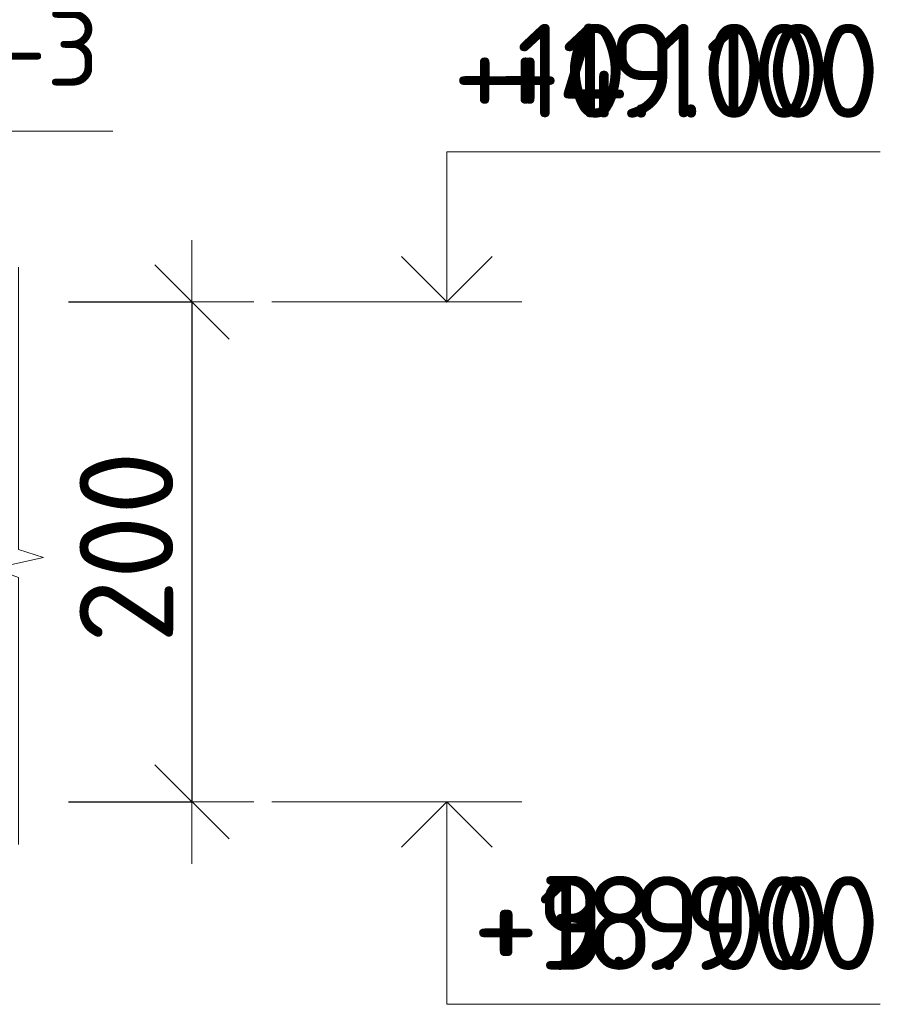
# Model space of a CAD drawing. Header units: metres. Extents: x -38 to 97, y -15 to 21.
# Tile 79 of 233: x 77.276 to 77.62, y 3.147 to 3.541. Entities that reach past the tile are written whole.
import ezdxf

# ---------------------------------------------------------------- set-up
doc = ezdxf.new("R2010")
doc.units = ezdxf.units.M
doc.header["$PDMODE"] = 65
for name, color, linetype, lineweight in [('XR$3$Размерная линия_ общее', 7, 'Continuous', 13), ('XR$4$Размерная линия_ общее', 7, 'Continuous', 13), ('XR$6$Размерная линия_ общее', 7, 'Continuous', 13)]:
    doc.layers.add(name, color=color, linetype=linetype, lineweight=lineweight)
doc.styles.add('ISOCPEUR', font='txt')
doc.dimstyles.new('DIMSTYLE_27', dxfattribs={"dimtxt": 0.0375, "dimasz": 0.0495, "dimexe": 0, "dimexo": 0, "dimgap": 0.01875, "dimtad": 2, "dimdec": 0, "dimlfac": 1000, "dimrnd": 1, "dimzin": 12, "dimdsep": 46, "dimtxsty": 'ISOCPEUR', "dimblk1": 'ALL_ML_STRICH', "dimblk2": 'ALL_ML_STRICH', "dimsah": 1, "dimcen": 0, "dimclrd": 7, "dimclre": 256, "dimclrt": 7, "dimadec": 0, "dimazin": 0, "dimtfac": 1, "dimtdec": 0, "dimtix": 1, "dimtmove": 2, "dimatfit": 3, "dimfxl": 0, "dimtzin": 0, "dimlwd": 0, "dimlwe": -3, "dimarcsym": 0})
doc.dimstyles.new('DIMSTYLE_34', dxfattribs={"dimtxt": 0.0375, "dimasz": 0.0495, "dimexe": 0, "dimexo": 0, "dimgap": 0.01875, "dimtad": 2, "dimdec": 0, "dimlfac": 1000, "dimrnd": 1, "dimzin": 12, "dimdsep": 46, "dimtxsty": 'ISOCPEUR', "dimblk1": 'ALL_ML_STRICH', "dimblk2": 'ALL_ML_STRICH', "dimsah": 1, "dimcen": 0, "dimclrd": 7, "dimclre": 256, "dimclrt": 7, "dimadec": 0, "dimazin": 0, "dimtfac": 1, "dimtdec": 0, "dimtix": 1, "dimtmove": 2, "dimatfit": 3, "dimfxl": 0, "dimtzin": 0, "dimlwd": 0, "dimlwe": -3, "dimarcsym": 0})

# ---------------------------------------------------------------- blocks, each defined once
blk = doc.blocks.new('СЛОЖНЫЙ_ОБЪЕКТ_28')
at = {"color": 7, "linetype": 'Continuous', "lineweight": 13, "transparency": 33554687}
blk.add_line((77.47674, 3.22759), (77.37674, 3.22759), dxfattribs=at)
at = {"color": 7, "linetype": 'Continuous', "lineweight": 35, "transparency": 33554687}
blk.add_lwpolyline([(77.42858, 3.20943), (77.44674, 3.22759), (77.4649, 3.20943)], dxfattribs=at)
at = {"color": 7, "linetype": 'Continuous', "lineweight": 13, "transparency": 33554687}
blk.add_lwpolyline([(77.44674, 3.22759), (77.44674, 3.14659), (77.60024, 3.14659)], dxfattribs=at)
blk = doc.blocks.new('СЛОЖНЫЙ_ОБЪЕКТ_29')
at = {"color": 7, "linetype": 'Continuous', "lineweight": 13, "transparency": 33554687}
blk.add_line((77.47674, 3.42759), (77.37674, 3.42759), dxfattribs=at)
blk.add_lwpolyline([(77.44674, 3.42759), (77.44674, 3.48759), (77.60024, 3.48759)], dxfattribs=at)
at = {"color": 7, "linetype": 'Continuous', "lineweight": 35, "transparency": 33554687}
blk.add_lwpolyline([(77.42858, 3.44575), (77.44674, 3.42759), (77.4649, 3.44575)], dxfattribs=at)
blk = doc.blocks.new('ЭЛЕМЕНТ_УЗОРА_11')
at = {"color": 7, "linetype": 'Continuous', "lineweight": 13, "transparency": 33554687}
blk.add_line((77.27536, 3.21059), (77.27536, 3.21059), dxfattribs=at)
blk.add_lwpolyline([(77.27536, 3.44156), (77.27536, 3.32861), (77.28536, 3.32538), (77.26536, 3.32099), (77.27536, 3.3173), (77.27536, 3.21059)], dxfattribs=at)
blk = doc.blocks.new('ALL_ML_STRICH')
at = {"color": 0, "linetype": 'ByBlock', "lineweight": -2}
for p, q in [((0, -0.5), (0, 0.5)), ((-0.3, -0.3), (0.3, 0.3)), ((-1, 0), (0.5, 0))]:
    blk.add_line(p, q, dxfattribs=at)
blk = doc.blocks.new('*D179')
at = {"layer": 'DEFPOINTS', "color": 7, "linetype": 'Continuous', "lineweight": 13, "transparency": 33554687}
for p in [(77.27536, 3.42759), (77.34478, 3.42759), (77.27536, 3.22759)]:
    blk.add_point(p, dxfattribs=at)
at = {"layer": 'XR$3$Размерная линия_ общее', "color": 253, "linetype": 'Continuous', "lineweight": -2, "true_color": 0xa0a0a0, "transparency": 33554687}
for p, q in [((77.29536, 3.42759), (77.34478, 3.42759)), ((77.29536, 3.22759), (77.34478, 3.22759))]:
    blk.add_line(p, q, dxfattribs=at)
at = {"layer": 'XR$3$Размерная линия_ общее', "color": 7, "linetype": 'Continuous', "lineweight": -2, "transparency": 33554687}
blk.add_line((77.34478, 3.42759), (77.34478, 3.22759), dxfattribs=at)
at = {"layer": 'XR$3$Размерная линия_ общее', "color": 7, "linetype": 'Continuous', "lineweight": 13, "transparency": 33554687, "xscale": 0.04950000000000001, "yscale": 0.04950000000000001, "zscale": 0.04950000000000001}
for p, rotation in [((77.34478, 3.42759), 90), ((77.34478, 3.22759), 270)]:
    blk.add_blockref('ALL_ML_STRICH', p, dxfattribs=dict(at, rotation=rotation))
at = {"layer": 'XR$3$Размерная линия_ общее', "color": 7, "linetype": 'Continuous', "lineweight": 13, "transparency": 33554687, "insert": (77.31853, 3.32946), "char_height": 0.0375, "width": 0.1125, "attachment_point": 5, "rotation": 90, "style": 'ISOCPEUR'}
blk.add_mtext('\\A1;{200}', dxfattribs=at)
blk = doc.blocks.new('СЛОЖНЫЙ_ОБЪЕКТ_69')
at = {"color": 7, "linetype": 'Continuous', "lineweight": 13, "transparency": 33554687}
blk.add_line((77.47674, 3.22759), (77.37674, 3.22759), dxfattribs=at)
at = {"color": 7, "linetype": 'Continuous', "lineweight": 35, "transparency": 33554687}
blk.add_lwpolyline([(77.42858, 3.20943), (77.44674, 3.22759), (77.4649, 3.20943)], dxfattribs=at)
at = {"color": 7, "linetype": 'Continuous', "lineweight": 13, "transparency": 33554687}
blk.add_lwpolyline([(77.44674, 3.22759), (77.44674, 3.14659), (77.60024, 3.14659)], dxfattribs=at)
blk = doc.blocks.new('СЛОЖНЫЙ_ОБЪЕКТ_70')
at = {"color": 7, "linetype": 'Continuous', "lineweight": 13, "transparency": 33554687}
blk.add_line((77.47674, 3.42759), (77.37674, 3.42759), dxfattribs=at)
blk.add_lwpolyline([(77.44674, 3.42759), (77.44674, 3.48759), (77.60024, 3.48759)], dxfattribs=at)
at = {"color": 7, "linetype": 'Continuous', "lineweight": 35, "transparency": 33554687}
blk.add_lwpolyline([(77.42858, 3.44575), (77.44674, 3.42759), (77.4649, 3.44575)], dxfattribs=at)
blk = doc.blocks.new('ЭЛЕМЕНТ_УЗОРА_24')
at = {"color": 7, "linetype": 'Continuous', "lineweight": 13, "transparency": 33554687}
blk.add_line((77.27536, 3.21059), (77.27536, 3.21059), dxfattribs=at)
blk.add_lwpolyline([(77.27536, 3.44156), (77.27536, 3.32861), (77.28536, 3.32538), (77.26536, 3.32099), (77.27536, 3.3173), (77.27536, 3.21059)], dxfattribs=at)
blk = doc.blocks.new('*D452')
at = {"layer": 'DEFPOINTS', "color": 7, "linetype": 'Continuous', "lineweight": 13, "transparency": 33554687}
for p in [(77.27536, 3.42759), (77.34478, 3.42759), (77.27536, 3.22759)]:
    blk.add_point(p, dxfattribs=at)
at = {"layer": 'XR$4$Размерная линия_ общее', "color": 253, "linetype": 'Continuous', "lineweight": -2, "true_color": 0xa0a0a0, "transparency": 33554687}
for p, q in [((77.29536, 3.42759), (77.34478, 3.42759)), ((77.29536, 3.22759), (77.34478, 3.22759))]:
    blk.add_line(p, q, dxfattribs=at)
at = {"layer": 'XR$4$Размерная линия_ общее', "color": 7, "linetype": 'Continuous', "lineweight": -2, "transparency": 33554687}
blk.add_line((77.34478, 3.42759), (77.34478, 3.22759), dxfattribs=at)
at = {"layer": 'XR$4$Размерная линия_ общее', "color": 7, "linetype": 'Continuous', "lineweight": 13, "transparency": 33554687, "xscale": 0.04950000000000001, "yscale": 0.04950000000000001, "zscale": 0.04950000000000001}
for p, rotation in [((77.34478, 3.42759), 90), ((77.34478, 3.22759), 270)]:
    blk.add_blockref('ALL_ML_STRICH', p, dxfattribs=dict(at, rotation=rotation))
at = {"layer": 'XR$4$Размерная линия_ общее', "color": 7, "linetype": 'Continuous', "lineweight": 13, "transparency": 33554687, "insert": (77.31853, 3.32946), "char_height": 0.0375, "width": 0.1125, "attachment_point": 5, "rotation": 90, "style": 'ISOCPEUR'}
blk.add_mtext('\\A1;{200}', dxfattribs=at)
blk = doc.blocks.new('ЭЛЕМЕНТ_УЗОРА_39')
at = {"color": 7, "linetype": 'Continuous', "lineweight": 13, "transparency": 33554687}
blk.add_line((77.27536, 3.21059), (77.27536, 3.21059), dxfattribs=at)
blk.add_lwpolyline([(77.27536, 3.44156), (77.27536, 3.32861), (77.28536, 3.32538), (77.26536, 3.32099), (77.27536, 3.3173), (77.27536, 3.21059)], dxfattribs=at)
blk = doc.blocks.new('*D901')
at = {"layer": 'DEFPOINTS', "color": 7, "linetype": 'Continuous', "lineweight": 13, "transparency": 33554687}
for p in [(77.27536, 3.42759), (77.34478, 3.42759), (77.27536, 3.22759)]:
    blk.add_point(p, dxfattribs=at)
at = {"layer": 'XR$6$Размерная линия_ общее', "color": 253, "linetype": 'Continuous', "lineweight": -2, "true_color": 0xa0a0a0, "transparency": 33554687}
for p, q in [((77.29536, 3.42759), (77.34478, 3.42759)), ((77.29536, 3.22759), (77.34478, 3.22759))]:
    blk.add_line(p, q, dxfattribs=at)
at = {"layer": 'XR$6$Размерная линия_ общее', "color": 7, "linetype": 'Continuous', "lineweight": -2, "transparency": 33554687}
blk.add_line((77.34478, 3.42759), (77.34478, 3.22759), dxfattribs=at)
at = {"layer": 'XR$6$Размерная линия_ общее', "color": 7, "linetype": 'Continuous', "lineweight": 13, "transparency": 33554687, "xscale": 0.04950000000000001, "yscale": 0.04950000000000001, "zscale": 0.04950000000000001}
for p, rotation in [((77.34478, 3.42759), 90), ((77.34478, 3.22759), 270)]:
    blk.add_blockref('ALL_ML_STRICH', p, dxfattribs=dict(at, rotation=rotation))
at = {"layer": 'XR$6$Размерная линия_ общее', "color": 7, "linetype": 'Continuous', "lineweight": 13, "transparency": 33554687, "insert": (77.31853, 3.32946), "char_height": 0.0375, "width": 0.1125, "attachment_point": 5, "rotation": 90, "style": 'ISOCPEUR'}
blk.add_mtext('\\A1;{200}', dxfattribs=at)
blk = doc.blocks.new('СЛОЖНЫЙ_ОБЪЕКТ_118')
at = {"color": 7, "linetype": 'Continuous', "lineweight": 13, "transparency": 33554687}
blk.add_line((77.47674, 3.22759), (77.37674, 3.22759), dxfattribs=at)
at = {"color": 7, "linetype": 'Continuous', "lineweight": 35, "transparency": 33554687}
blk.add_lwpolyline([(77.42858, 3.20943), (77.44674, 3.22759), (77.4649, 3.20943)], dxfattribs=at)
at = {"color": 7, "linetype": 'Continuous', "lineweight": 13, "transparency": 33554687}
blk.add_lwpolyline([(77.44674, 3.22759), (77.44674, 3.14659), (77.62024, 3.14659)], dxfattribs=at)
blk = doc.blocks.new('СЛОЖНЫЙ_ОБЪЕКТ_119')
at = {"color": 7, "linetype": 'Continuous', "lineweight": 13, "transparency": 33554687}
blk.add_line((77.47674, 3.42759), (77.37674, 3.42759), dxfattribs=at)
blk.add_lwpolyline([(77.44674, 3.42759), (77.44674, 3.48759), (77.62024, 3.48759)], dxfattribs=at)
at = {"color": 7, "linetype": 'Continuous', "lineweight": 35, "transparency": 33554687}
blk.add_lwpolyline([(77.42858, 3.44575), (77.44674, 3.42759), (77.4649, 3.44575)], dxfattribs=at)

msp = doc.modelspace()

# ---------------------------------------------------------------- linework, layer by layer
at = {"color": 7, "linetype": 'Continuous', "lineweight": 13, "transparency": 33554687}
msp.add_lwpolyline([(77.31312, 3.49586), (77.04591, 3.49586), (76.9923, 3.38111)], dxfattribs=at)
msp.add_lwpolyline([(77.31312, 3.49586), (77.04591, 3.49586), (76.9923, 3.38111)], dxfattribs=at)
msp.add_lwpolyline([(77.31312, 3.49586), (77.04591, 3.49586), (76.9923, 3.38111)], dxfattribs=at)

# ---------------------------------------------------------------- block references
at = {"color": 7, "linetype": 'Continuous', "lineweight": 35, "transparency": 33554687}
for name in ['СЛОЖНЫЙ_ОБЪЕКТ_29', 'СЛОЖНЫЙ_ОБЪЕКТ_70', 'СЛОЖНЫЙ_ОБЪЕКТ_119', 'СЛОЖНЫЙ_ОБЪЕКТ_28', 'СЛОЖНЫЙ_ОБЪЕКТ_69', 'СЛОЖНЫЙ_ОБЪЕКТ_118']:
    msp.add_blockref(name, (0, 0), dxfattribs=at)
at = {"color": 7, "linetype": 'Continuous', "lineweight": 13, "transparency": 33554687}
for name in ['ЭЛЕМЕНТ_УЗОРА_11', 'ЭЛЕМЕНТ_УЗОРА_24', 'ЭЛЕМЕНТ_УЗОРА_39']:
    msp.add_blockref(name, (0, 0), dxfattribs=at)

# ---------------------------------------------------------------- texts
at = {"color": 7, "linetype": 'Continuous', "lineweight": 13, "transparency": 33554687, "style": 'ISOCPEUR'}
for s, insert, char_height, width, attachment_point in [('\\A1;{\\fISOCPEUR|i0|b0;\\H0.030000;\\W1.000000;\\C7;Каркас Кр-3}\\P', (77.19454, 3.52499), 0.03, 0.2516296, 5), ('\\A1;{\\fISOCPEUR|i0|b0;\\H0.030000;\\W1.000000;\\C7;Каркас Кр-3}\\P', (77.19454, 3.52499), 0.03, 0.2516296, 5), ('\\A1;{\\fISOCPEUR|i0|b0;\\H0.030000;\\W1.000000;\\C7;Каркас Кр-3}\\P', (77.19454, 3.52499), 0.03, 0.2516296, 5), ('\\A1;{\\fISOCPEUR|i0|b0;\\H0.037500;\\W1.000000;\\C7;+10.100}\\P', (77.60024, 3.50134), 0.0375, 0.1701064, 9), ('\\A1;{\\fISOCPEUR|i0|b0;\\H0.037500;\\W1.000000;\\C7;+19.100}\\P', (77.62024, 3.50134), 0.0375, 0.1701064, 9), ('\\A1;{\\fISOCPEUR|i0|b0;\\H0.037500;\\W1.000000;\\C7;+4.100}\\P', (77.60024, 3.50134), 0.0375, 0.1556707, 9), ('\\A1;{\\fISOCPEUR|i0|b0;\\H0.037500;\\W1.000000;\\C7;+18.900}\\P', (77.62024, 3.16034), 0.0375, 0.1784043, 9), ('\\A1;{\\fISOCPEUR|i0|b0;\\H0.037500;\\W1.000000;\\C7;+3.900}\\P', (77.60024, 3.16034), 0.0375, 0.1603125, 9), ('\\A1;{\\fISOCPEUR|i0|b0;\\H0.037500;\\W1.000000;\\C7;+9.900}\\P', (77.60024, 3.16034), 0.0375, 0.1603125, 9)]:
    msp.add_mtext(s, dxfattribs=dict(at, insert=insert, char_height=char_height, width=width, attachment_point=attachment_point))

# ---------------------------------------------------------------- dimensions: what is measured, and where the dimension line sits
at = {"layer": 'XR$3$Размерная линия_ общее', "color": 7, "linetype": 'Continuous', "lineweight": 13, "transparency": 33554687}
dim = msp.add_linear_dim(base=(77.34478, 3.22759), p1=(77.29536, 3.42759), p2=(77.29536, 3.22759), angle=270, dimstyle='DIMSTYLE_27', override={"dimpost": '<>', "dimclrd": 7, "dimclre": 253, "dimclrt": 7, "dimlwd": 0, "dimlwe": 65533}, dxfattribs=at)
dim.commit()
dim.dimension.update_dxf_attribs({"geometry": '*D179', "text_midpoint": (77.31853, 3.32946), "dimtype": 160})
at = {"layer": 'XR$4$Размерная линия_ общее', "color": 7, "linetype": 'Continuous', "lineweight": 13, "transparency": 33554687}
dim = msp.add_linear_dim(base=(77.34478, 3.22759), p1=(77.29536, 3.42759), p2=(77.29536, 3.22759), angle=270, dimstyle='DIMSTYLE_34', override={"dimpost": '<>', "dimclrd": 7, "dimclre": 253, "dimclrt": 7, "dimlwd": 0, "dimlwe": 65533}, dxfattribs=at)
dim.commit()
dim.dimension.update_dxf_attribs({"geometry": '*D452', "text_midpoint": (77.31853, 3.32946), "dimtype": 160})
at = {"layer": 'XR$6$Размерная линия_ общее', "color": 7, "linetype": 'Continuous', "lineweight": 13, "transparency": 33554687}
dim = msp.add_linear_dim(base=(77.34478, 3.22759), p1=(77.29536, 3.42759), p2=(77.29536, 3.22759), angle=270, dimstyle='DIMSTYLE_34', override={"dimpost": '<>', "dimclrd": 7, "dimclre": 253, "dimclrt": 7, "dimlwd": 0, "dimlwe": 65533}, dxfattribs=at)
dim.commit()
dim.dimension.update_dxf_attribs({"geometry": '*D901', "text_midpoint": (77.31853, 3.32946), "dimtype": 160})

doc.saveas('drawing.dxf')
